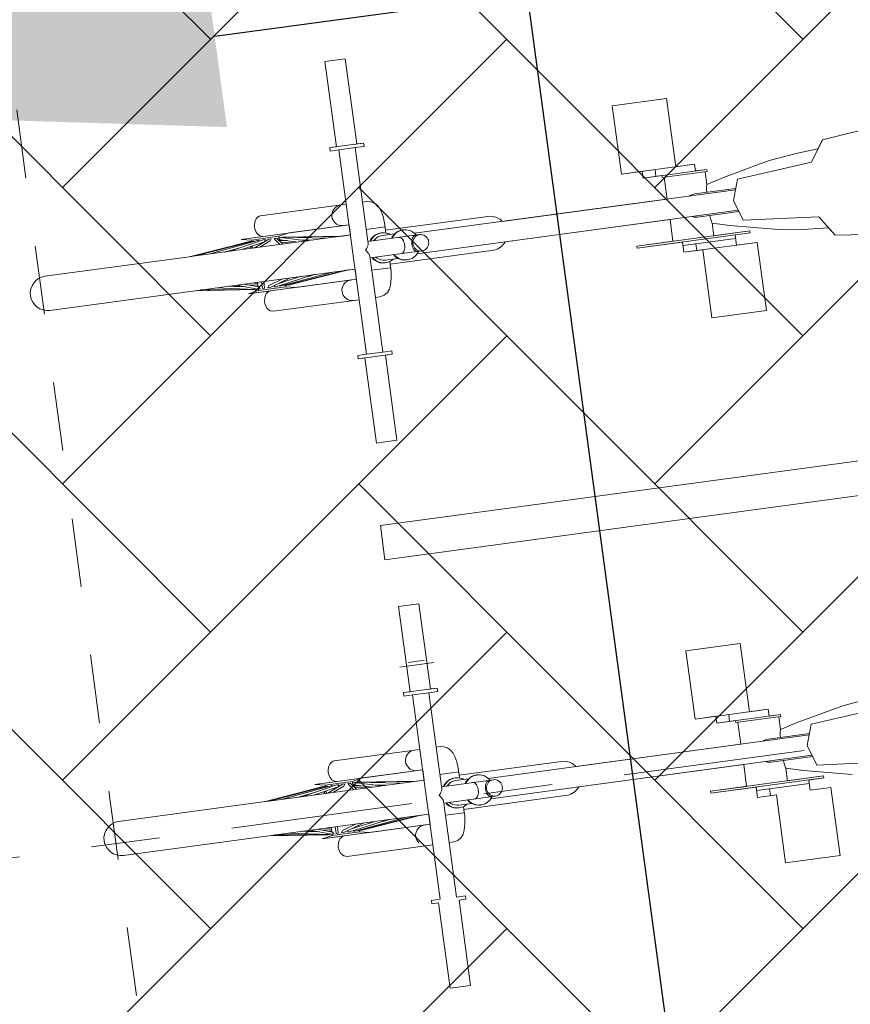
# Model space of a CAD drawing. Header units: metres. Extents: x 737835 to 905050, y 6570742 to 6590316.
# Tile 108 of 256: x 738021.81 to 738023.02, y 6590110.34 to 6590111.77. Entities that reach past the tile are written whole.
import ezdxf

# ---------------------------------------------------------------- set-up
doc = ezdxf.new("R2010")
doc.units = ezdxf.units.M
doc.header["$LTSCALE"] = 0.5
doc.linetypes.add('DASHED', pattern=[0.75, 0.5, -0.25])
doc.linetypes.add('Double Dashed', pattern=[10.936111, 5.291667, -2.116667, 1.411111, -2.116667])
for name, color, linetype in [('00_jooned', 7, 'Continuous'), ('AR_hoone', 7, 'Continuous'), ('AR_hoone_teljed', 251, 'Continuous'), ('AS_jalgrattad', 252, 'Continuous')]:
    doc.layers.add(name, color=color, linetype=linetype)
doc.layers.add('AS_mõõdud', color=7, linetype='Continuous', lineweight=0)
doc.layers.add('AS_sillutiskivi RG', color=9, linetype='Continuous', lineweight=0)
doc.styles.add('Style-Arial Narrow', font='ARIALN.TTF')
doc.dimstyles.new('ISO-25', dxfattribs={"dimtxt": 2.5, "dimasz": 2.5, "dimexe": 1.25, "dimexo": 0.625, "dimtad": 1, "dimdec": 1, "dimtxsty": 'Standard', "dimcen": 2.5, "dimadec": 0, "dimazin": 0, "dimtfac": 1, "dimtdec": 1, "dimtmove": 0, "dimatfit": 3, "dimfxl": 1, "dimarcsym": 0})

# ---------------------------------------------------------------- blocks, each defined once
blk = doc.blocks.new('A$C6b675ec8')
at = {"layer": 'AS_jalgrattad', "linetype": 'Continuous', "lineweight": 20, "ltscale": 100}
for p, q in [((510.2, 955.2), (460.4, 955.2)), ((497.2, 950.2), (473.3, 950.2)), ((451.1, 860.3), (450.4, 857.8)), ((452.2, 862.7), (451.1, 860.3)), ((453.6, 864.9), (452.2, 862.7)), ((455.4, 866.7), (453.6, 864.9)), ((457.5, 868.2), (455.4, 866.7)), ((459.8, 869.3), (457.5, 868.2)), ((462.2, 870), (459.8, 869.3)), ((464.7, 870.2), (462.2, 870)), ((473.3, 730.2), (473.3, 870.2)), ((497.2, 809.4), (497.2, 870.2)), ((875.9, 860.2), (983.4, 860.2)), ((925.3, 860.2), (925.3, 850.2)), ((1152.4, 840.2), (1172.4, 870.2)), ((450.4, 857.8), (450.2, 855.2)), ((450.2, 855.2), (450.4, 852.6)), ((450.4, 852.6), (451.1, 850.1)), ((451.1, 850.1), (452.2, 847.7)), ((452.2, 847.7), (453.6, 845.6)), ((453.6, 845.6), (455.4, 843.7)), ((1000.2, 850.2), (906.5, 850.2)), ((934.2, 847.2), (934.2, 850.2)), ((1000.2, 847.2), (934.2, 847.2)), ((1000.2, 847.2), (1000.2, 850.2)), ((327.1, 835.2), (238.3, 825.2)), ((331.8, 835.2), (245.7, 825.2)), ((338.3, 835.2), (265.3, 825.2)), ((346.3, 835.2), (295.2, 825.2)), ((324.3, 835.2), (295.8, 831.7)), ((347.8, 832.2), (312.1, 825.2)), ((473.3, 840.2), (315, 840.2)), ((315, 840.2), (330, 837.2)), ((327, 835.2), (324.3, 835.2)), ((324.3, 835.2), (324.4, 834.9)), ((325.7, 835.1), (325.7, 835.2)), ((327.4, 835.2), (327.1, 835.2)), ((327.1, 835.2), (327.2, 834.7)), ((327.4, 834.7), (327.4, 835.2)), ((327.9, 835.2), (327.4, 835.1)), ((330, 835.2), (327.9, 835.2)), ((327.9, 835.2), (328.1, 834.8)), ((370, 837.2), (330, 837.2)), ((330, 837.2), (330, 835)), ((354.8, 835.2), (331.7, 825.2)), ((332.7, 835.2), (331.8, 835.2)), ((332.7, 835.2), (332.6, 834.4)), ((340.3, 835.2), (338.3, 835.2)), ((340.3, 835.2), (340, 834)), ((356.5, 832.2), (340.3, 825.2)), ((345.5, 840.4), (347.4, 840.2)), ((349.2, 835.2), (346.3, 835.2)), ((349.2, 835.2), (348, 832.3)), ((358.1, 835.2), (354.8, 835.2)), ((358.1, 835.2), (356.5, 832.2)), ((366.1, 835.2), (362.6, 835.2)), ((364.3, 832.2), (362.6, 835.2)), ((364.3, 832.2), (369.8, 825.2)), ((366.1, 835.2), (373.8, 825.2)), ((372.1, 835.2), (369, 835.2)), ((370.4, 832.2), (369, 835.2)), ((385, 840.2), (370, 837.2)), ((370, 837.2), (370, 835.2)), ((370, 833), (370, 830.2)), ((370, 831.9), (372.7, 831.6)), ((370, 830.9), (381, 829.4)), ((370.4, 832.2), (396.8, 825.2)), ((372.1, 835.2), (409.8, 825.2)), ((375.7, 835.2), (372.6, 835.2)), ((372.6, 835.1), (372.6, 835.2)), ((373.1, 834.9), (373, 835.2)), ((375.5, 835.2), (438.5, 825.2)), ((375.7, 835.2), (456.5, 825.2)), ((404.2, 831.7), (461.7, 825.2)), ((455.4, 843.7), (457.5, 842.2)), ((457.5, 842.2), (459.8, 841.1)), ((459.8, 841.1), (462.2, 840.4)), ((462.2, 840.4), (464.7, 840.2)), ((1042.4, 830.2), (1152.4, 840.2)), ((473.3, 825.2), (238.3, 825.2)), ((311.2, 828.3), (288.4, 825.2)), ((292.2, 825.7), (290.2, 825.2)), ((328.7, 828.5), (326.2, 825.2)), ((330, 828.7), (330, 825.2)), ((371.3, 828.5), (387.9, 825.2)), ((397.2, 828.5), (418.2, 825.2)), ((407.8, 825.7), (411.6, 825.2)), ((524.9, 830.2), (497.2, 830.2)), ((501.5, 814.4), (504.1, 817.1)), ((502.3, 814.4), (504.9, 817.1)), ((504.1, 817.1), (507.1, 819.3)), ((504.9, 817.1), (507.9, 819.3)), ((507.1, 819.3), (510.5, 820.9)), ((507.9, 819.3), (511.3, 820.9)), ((509.8, 815.8), (512.6, 817.1)), ((510.5, 820.9), (514.1, 821.9)), ((511.3, 820.9), (514.8, 821.9)), ((512.6, 817.1), (515.5, 817.9)), ((514.1, 821.9), (517.8, 822.2)), ((514.8, 821.9), (518.5, 822.2)), ((515.5, 817.9), (518.5, 818.2)), ((517.8, 822.2), (518.5, 822.2)), ((518.5, 822.2), (522.2, 821.9)), ((518.5, 818.2), (537.5, 818.2)), ((522.2, 821.9), (525.8, 820.9)), ((524.9, 821.1), (524.9, 830.2)), ((525.8, 820.9), (529.2, 819.3)), ((529.2, 819.3), (530.6, 818.2)), ((533.3, 814.4), (535.9, 817.1)), ((534.1, 814.4), (536.7, 817.1)), ((535.9, 817.1), (539, 819.3)), ((536.7, 817.1), (539.7, 819.3)), ((539, 819.3), (542.3, 820.9)), ((539.7, 819.3), (543.1, 820.9)), ((542.3, 820.9), (545.9, 821.9)), ((543.1, 820.9), (546.7, 821.9)), ((545.9, 821.9), (549.6, 822.2)), ((546.7, 821.9), (550.4, 822.2)), ((549.6, 822.2), (550.4, 822.2)), ((550.4, 822.2), (554.1, 821.9)), ((554.1, 821.9), (557.6, 820.9)), ((557.6, 820.9), (561, 819.3)), ((561, 819.3), (564, 817.1)), ((564, 817.1), (566.7, 814.4)), ((971.8, 816.2), (972.2, 816.3)), ((972.7, 816.4), (974.6, 817)), ((974.6, 817), (977.4, 817.2)), ((977.4, 817.2), (1038, 817.2)), ((995.5, 819.6), (995.7, 821.4)), ((995.5, 817.8), (995.5, 819.6)), ((995.5, 817.2), (995.5, 817.8)), ((995.7, 821.4), (995.9, 823.1)), ((995.9, 823.1), (996.2, 824.6)), ((996.2, 824.6), (996.5, 826)), ((996.5, 826), (996.7, 826.9)), ((996.7, 827), (996.8, 827.1)), ((996.8, 827.1), (997.1, 828.4)), ((997.1, 828.4), (997.2, 828.6)), ((1032.4, 800.2), (1042.4, 830.2)), ((492.2, 800.2), (493.8, 802.3)), ((493.8, 802.3), (495.1, 804.3)), ((495.1, 804.3), (496.2, 806.2)), ((496.2, 806.2), (496.9, 807.9)), ((496.9, 807.9), (497.2, 809.4)), ((497.2, 812.2), (573.2, 812.2)), ((500, 812.2), (501.5, 814.4)), ((500.8, 812.2), (502.3, 814.4)), ((505.6, 812.2), (507.4, 814)), ((507.4, 814), (509.8, 815.8)), ((531.9, 812.2), (533.3, 814.4)), ((532.6, 812.2), (534.1, 814.4)), ((542.6, 812.2), (543.8, 812)), ((543.8, 812), (545, 811.5)), ((545, 811.5), (546.1, 810.6)), ((546.1, 810.6), (547, 809.4)), ((547, 809.4), (547.9, 807.9)), ((547.9, 807.9), (548.6, 806.2)), ((548.6, 806.2), (549.1, 804.3)), ((549.1, 804.3), (549.4, 802.3)), ((549.4, 802.3), (549.5, 800.2)), ((560.2, 802.3), (560, 800.2)), ((560.5, 804.3), (560.2, 802.3)), ((561, 806.2), (560.5, 804.3)), ((561.7, 807.9), (561, 806.2)), ((561.6, 800.2), (561.7, 802.3)), ((562.6, 809.4), (561.7, 807.9)), ((561.7, 802.3), (562.3, 804.3)), ((562.3, 804.3), (563.1, 806.2)), ((563.6, 810.6), (562.6, 809.4)), ((563.1, 806.2), (564.3, 807.9)), ((564.8, 811.5), (563.6, 810.6)), ((564.3, 807.9), (565.7, 809.4)), ((566, 812), (564.8, 811.5)), ((565.7, 809.4), (567.4, 810.6)), ((565.8, 815.2), (1037.4, 815.2)), ((567.2, 812.2), (566, 812)), ((566.7, 814.4), (568.1, 812.2)), ((567.4, 810.6), (569.2, 811.5)), ((569.2, 811.5), (571.1, 812)), ((571.1, 812), (573.2, 812.2)), ((573.2, 812.2), (575.2, 812)), ((575.2, 812), (577.1, 811.5)), ((577.1, 811.5), (578.9, 810.6)), ((578.9, 810.6), (580.6, 809.4)), ((580.6, 809.4), (582, 807.9)), ((582, 807.9), (583.2, 806.2)), ((583.2, 806.2), (584, 804.3)), ((584, 804.3), (584.6, 802.3)), ((584.6, 802.3), (584.7, 800.2)), ((969.6, 815.2), (971.8, 816.2)), ((493.8, 798.1), (492.2, 800.2)), ((495.1, 796.1), (493.8, 798.1)), ((496.2, 794.2), (495.1, 796.1)), ((496.9, 792.5), (496.2, 794.2)), ((497.2, 791), (496.9, 792.5)), ((497.2, 730.2), (497.2, 791)), ((497.2, 788.2), (573.2, 788.2)), ((501.5, 786.1), (500, 788.2)), ((502.3, 786.1), (500.8, 788.2)), ((507.4, 786.4), (505.6, 788.2)), ((533.3, 786.1), (531.9, 788.2)), ((534.1, 786.1), (532.6, 788.2)), ((543.8, 788.4), (542.6, 788.2)), ((545, 788.9), (543.8, 788.4)), ((546.1, 789.8), (545, 788.9)), ((547, 791), (546.1, 789.8)), ((547.9, 792.5), (547, 791)), ((548.6, 794.2), (547.9, 792.5)), ((549.1, 796.1), (548.6, 794.2)), ((549.4, 798.1), (549.1, 796.1)), ((549.5, 800.2), (549.4, 798.1)), ((560, 800.2), (560.2, 798.1)), ((560.2, 798.1), (560.5, 796.1)), ((560.5, 796.1), (561, 794.2)), ((561, 794.2), (561.7, 792.5)), ((561.7, 798.1), (561.6, 800.2)), ((562.3, 796.1), (561.7, 798.1)), ((561.7, 792.5), (562.6, 791)), ((563.1, 794.2), (562.3, 796.1)), ((562.6, 791), (563.6, 789.8)), ((564.3, 792.5), (563.1, 794.2)), ((563.6, 789.8), (564.8, 788.9)), ((565.7, 791), (564.3, 792.5)), ((564.8, 788.9), (566, 788.4)), ((567.4, 789.8), (565.7, 791)), ((566, 788.4), (567.2, 788.2)), ((568.1, 788.2), (566.7, 786.1)), ((569.2, 788.9), (567.4, 789.8)), ((571.1, 788.4), (569.2, 788.9)), ((573.2, 788.2), (571.1, 788.4)), ((575.2, 788.4), (573.2, 788.2)), ((577.1, 788.9), (575.2, 788.4)), ((578.9, 789.8), (577.1, 788.9)), ((580.6, 791), (578.9, 789.8)), ((582, 792.5), (580.6, 791)), ((583.2, 794.2), (582, 792.5)), ((584, 796.1), (583.2, 794.2)), ((584.6, 798.1), (584, 796.1)), ((584.7, 800.2), (584.6, 798.1)), ((1042.4, 770.2), (1032.4, 800.2)), ((473.3, 775.2), (238.4, 775.2)), ((309, 767.2), (238.4, 775.2)), ((324, 765.2), (246.9, 775.2)), ((325.1, 765.2), (267.8, 775.2)), ((312.6, 770.7), (286.5, 775.2)), ((296.9, 773.5), (287, 775.2)), ((308.6, 772), (294.9, 773.8)), ((329.2, 765.2), (298.7, 775.2)), ((330.9, 768.2), (309.5, 775.2)), ((330, 771), (314, 773.8)), ((330, 772.7), (322.2, 775.2)), ((330, 775.2), (330, 768.5)), ((335.8, 765.2), (335.8, 775.2)), ((339.2, 765.2), (339.2, 775.2)), ((345.6, 768.2), (367, 775.2)), ((347.3, 765.2), (377.8, 775.2)), ((355.7, 765.2), (413, 775.2)), ((358.9, 769), (394.4, 775.2)), ((363.5, 765.2), (440.6, 775.2)), ((369.6, 765.2), (457.3, 775.2)), ((373.9, 765.2), (461.6, 775.2)), ((386, 773.8), (390.5, 775.2)), ((403.1, 773.5), (416.4, 775.2)), ((405.1, 773.8), (413.5, 775.2)), ((504.1, 783.4), (501.5, 786.1)), ((504.9, 783.4), (502.3, 786.1)), ((507.1, 781.2), (504.1, 783.4)), ((507.9, 781.2), (504.9, 783.4)), ((510.5, 779.5), (507.1, 781.2)), ((509.8, 784.6), (507.4, 786.4)), ((511.3, 779.5), (507.9, 781.2)), ((512.6, 783.3), (509.8, 784.6)), ((514.1, 778.6), (510.5, 779.5)), ((514.8, 778.6), (511.3, 779.5)), ((515.5, 782.5), (512.6, 783.3)), ((517.8, 778.2), (514.1, 778.6)), ((518.5, 778.2), (514.8, 778.6)), ((518.5, 782.2), (515.5, 782.5)), ((517.8, 778.2), (518.5, 778.2)), ((518.5, 782.2), (537.5, 782.2)), ((522.2, 778.6), (518.5, 778.2)), ((525.8, 779.5), (522.2, 778.6)), ((524.9, 770.2), (524.9, 779.3)), ((529.2, 781.2), (525.8, 779.5)), ((530.6, 782.2), (529.2, 781.2)), ((535.9, 783.4), (533.3, 786.1)), ((536.7, 783.4), (534.1, 786.1)), ((539, 781.2), (535.9, 783.4)), ((539.7, 781.2), (536.7, 783.4)), ((542.3, 779.5), (539, 781.2)), ((543.1, 779.5), (539.7, 781.2)), ((545.9, 778.6), (542.3, 779.5)), ((546.7, 778.6), (543.1, 779.5)), ((549.6, 778.2), (545.9, 778.6)), ((550.4, 778.2), (546.7, 778.6)), ((549.6, 778.2), (550.4, 778.2)), ((554.1, 778.6), (550.4, 778.2)), ((557.6, 779.5), (554.1, 778.6)), ((561, 781.2), (557.6, 779.5)), ((564, 783.4), (561, 781.2)), ((566.7, 786.1), (564, 783.4)), ((565.8, 785.2), (1037.4, 785.2)), ((971.8, 784.2), (969.6, 785.2)), ((972.2, 784.1), (971.8, 784.2)), ((974.6, 783.5), (972.7, 784)), ((977.4, 783.2), (974.6, 783.5)), ((977.4, 783.2), (1038, 783.2)), ((995.5, 782.6), (995.5, 783.2)), ((995.5, 780.8), (995.5, 782.6)), ((995.7, 779), (995.5, 780.8)), ((995.9, 777.3), (995.7, 779)), ((996.2, 775.8), (995.9, 777.3)), ((996.5, 774.4), (996.2, 775.8)), ((996.7, 773.5), (996.5, 774.4)), ((997, 772.5), (996.7, 773.5)), ((330, 763.2), (315, 760.2)), ((473.3, 760.2), (315, 760.2)), ((327.8, 765.2), (324, 765.2)), ((330, 769.2), (326.5, 769.7)), ((327.6, 765.8), (327.8, 765.2)), ((328.5, 765.4), (327.6, 765.5)), ((332.4, 765.2), (329.2, 765.2)), ((330, 765.2), (330, 763.2)), ((370, 763.2), (330, 763.2)), ((330.9, 768.2), (332.4, 765.2)), ((339.2, 765.2), (335.8, 765.2)), ((344.1, 765.2), (345.6, 768.2)), ((347.3, 765.2), (344.1, 765.2)), ((347.4, 760.2), (345.5, 760)), ((353.1, 765.2), (353.9, 767.4)), ((355.7, 765.2), (353.1, 765.2)), ((361.7, 765.2), (361.9, 766.3)), ((363.5, 765.2), (361.7, 765.2)), ((369, 765.2), (369, 765.9)), ((369.6, 765.2), (369, 765.2)), ((370, 772.7), (370, 771)), ((370, 765.3), (370, 763.2)), ((370.8, 765.2), (370, 765.2)), ((370, 763.2), (385, 760.2)), ((370.8, 765.2), (370.7, 765.4)), ((370.8, 765.2), (371.5, 765.4)), ((372.4, 765.5), (372.2, 765.2)), ((376, 765.2), (372.2, 765.2)), ((373.3, 765.6), (373.3, 765.2)), ((373.9, 765.2), (373.8, 765.7)), ((374.2, 765.3), (374.2, 765.2)), ((376, 765.2), (375.9, 765.4)), ((376, 765.2), (391, 767.2)), ((459.8, 759.3), (457.5, 758.2)), ((462.2, 760), (459.8, 759.3)), ((464.7, 760.2), (462.2, 760)), ((524.9, 770.2), (497.2, 770.2)), ((997.2, 771.8), (997, 772.5)), ((1152.4, 760.2), (1042.4, 770.2)), ((1172.4, 730.2), (1152.4, 760.2)), ((450.4, 747.8), (450.2, 745.2)), ((450.2, 745.2), (450.4, 742.6)), ((451.1, 750.3), (450.4, 747.8)), ((452.2, 752.7), (451.1, 750.3)), ((453.6, 754.9), (452.2, 752.7)), ((455.4, 756.7), (453.6, 754.9)), ((457.5, 758.2), (455.4, 756.7)), ((1050.2, 753.2), (884.2, 753.2)), ((884.2, 750.2), (884.2, 753.2)), ((1050.2, 750.2), (884.2, 750.2)), ((950.9, 745.2), (1027.9, 745.2)), ((969.7, 745.2), (969.7, 735.2)), ((1050.2, 750.2), (1050.2, 753.2)), ((450.4, 742.6), (451.1, 740.1)), ((451.1, 740.1), (452.2, 737.7)), ((452.2, 737.7), (453.6, 735.6)), ((453.6, 735.6), (455.4, 733.7)), ((455.4, 733.7), (457.5, 732.2)), ((457.5, 732.2), (459.8, 731.1)), ((459.8, 731.1), (462.2, 730.4)), ((462.2, 730.4), (464.7, 730.2)), ((1058.5, 735.2), (950.9, 735.2)), ((510.2, 645.2), (460.4, 645.2)), ((497.2, 650.2), (473.3, 650.2)), ((510.2, 192.8), (460.4, 192.8)), ((497.2, 197.8), (473.3, 197.8)), ((510.2, 155.2), (460.4, 155.2)), ((497.2, 150.2), (473.3, 150.2)), ((450.4, 57.8), (450.2, 55.2)), ((451.1, 60.3), (450.4, 57.8)), ((452.2, 62.7), (451.1, 60.3)), ((453.6, 64.9), (452.2, 62.7)), ((455.4, 66.7), (453.6, 64.9)), ((457.5, 68.2), (455.4, 66.7)), ((459.8, 69.3), (457.5, 68.2)), ((462.2, 70), (459.8, 69.3)), ((464.7, 70.2), (462.2, 70)), ((473.3, -69.8), (473.3, 70.2)), ((497.2, 9.4), (497.2, 70.2)), ((875.9, 60.2), (983.4, 60.2)), ((925.3, 60.2), (925.3, 50.2)), ((450.2, 55.2), (450.4, 52.6)), ((450.4, 52.6), (451.1, 50.1)), ((451.1, 50.1), (452.2, 47.7)), ((452.2, 47.7), (453.6, 45.6)), ((453.6, 45.6), (455.4, 43.7)), ((455.4, 43.7), (457.5, 42.2)), ((1000.2, 50.2), (906.5, 50.2)), ((934.2, 47.2), (934.2, 50.2)), ((1000.2, 47.2), (934.2, 47.2)), ((1000.2, 47.2), (1000.2, 50.2)), ((327.1, 35.2), (238.3, 25.2)), ((331.8, 35.2), (245.7, 25.2)), ((338.3, 35.2), (265.3, 25.2)), ((346.3, 35.2), (295.2, 25.2)), ((324.3, 35.2), (295.8, 31.7)), ((347.8, 32.2), (312.1, 25.2)), ((473.3, 40.2), (315, 40.2)), ((315, 40.2), (330, 37.2)), ((327, 35.2), (324.3, 35.2)), ((324.3, 35.2), (324.4, 34.9)), ((325.7, 35.1), (325.7, 35.2)), ((327.4, 35.2), (327.1, 35.2)), ((327.1, 35.2), (327.2, 34.7)), ((327.4, 34.7), (327.4, 35.2)), ((327.9, 35.2), (327.4, 35.1)), ((330, 35.2), (327.9, 35.2)), ((327.9, 35.2), (328.1, 34.8)), ((370, 37.2), (330, 37.2)), ((330, 37.2), (330, 35)), ((330, 28.7), (330, 25.2)), ((354.8, 35.2), (331.7, 25.2)), ((332.7, 35.2), (331.8, 35.2)), ((332.7, 35.2), (332.6, 34.4)), ((340.3, 35.2), (338.3, 35.2)), ((340.3, 35.2), (340, 34)), ((356.5, 32.2), (340.3, 25.2)), ((345.5, 40.4), (347.4, 40.2)), ((349.2, 35.2), (346.3, 35.2)), ((349.2, 35.2), (348, 32.3)), ((358.1, 35.2), (354.8, 35.2)), ((358.1, 35.2), (356.5, 32.2)), ((366.1, 35.2), (362.6, 35.2)), ((364.3, 32.2), (362.6, 35.2)), ((364.3, 32.2), (369.8, 25.2)), ((366.1, 35.2), (373.8, 25.2)), ((372.1, 35.2), (369, 35.2)), ((370.4, 32.2), (369, 35.2)), ((385, 40.2), (370, 37.2)), ((370, 37.2), (370, 35.2)), ((370, 33), (370, 30.2)), ((370, 31.9), (372.7, 31.6)), ((370, 30.9), (381, 29.4)), ((370.4, 32.2), (396.8, 25.2)), ((372.1, 35.2), (409.8, 25.2)), ((375.7, 35.2), (372.6, 35.2)), ((372.6, 35.1), (372.6, 35.2)), ((373.1, 34.9), (373, 35.2)), ((375.5, 35.2), (438.5, 25.2)), ((375.7, 35.2), (456.5, 25.2)), ((404.2, 31.7), (461.7, 25.2)), ((457.5, 42.2), (459.8, 41.1)), ((459.8, 41.1), (462.2, 40.4)), ((462.2, 40.4), (464.7, 40.2)), ((524.9, 30.2), (497.2, 30.2)), ((524.9, 21.1), (524.9, 30.2)), ((1032.4, 0.2), (1042.4, 30.2)), ((1042.4, 30.2), (1152.4, 40.2)), ((473.3, 25.2), (238.3, 25.2)), ((311.2, 28.3), (288.4, 25.2)), ((292.2, 25.7), (290.2, 25.2)), ((328.7, 28.5), (326.2, 25.2)), ((371.3, 28.5), (387.9, 25.2)), ((397.2, 28.5), (418.2, 25.2)), ((407.8, 25.7), (411.6, 25.2)), ((500, 12.2), (501.5, 14.4)), ((500.8, 12.2), (502.3, 14.4)), ((501.5, 14.4), (504.1, 17.1)), ((502.3, 14.4), (504.9, 17.1)), ((504.1, 17.1), (507.1, 19.3)), ((504.9, 17.1), (507.9, 19.3)), ((507.1, 19.3), (510.5, 20.9)), ((507.4, 14), (509.8, 15.8)), ((507.9, 19.3), (511.3, 20.9)), ((509.8, 15.8), (512.6, 17.1)), ((510.5, 20.9), (514.1, 21.9)), ((511.3, 20.9), (514.8, 21.9)), ((512.6, 17.1), (515.5, 17.9)), ((514.1, 21.9), (517.8, 22.2)), ((514.8, 21.9), (518.5, 22.2)), ((515.5, 17.9), (518.5, 18.2)), ((517.8, 22.2), (518.5, 22.2)), ((518.5, 22.2), (522.2, 21.9)), ((518.5, 18.2), (537.5, 18.2)), ((522.2, 21.9), (525.8, 20.9)), ((525.8, 20.9), (529.2, 19.3)), ((529.2, 19.3), (530.6, 18.2)), ((531.9, 12.2), (533.3, 14.4)), ((532.6, 12.2), (534.1, 14.4)), ((533.3, 14.4), (535.9, 17.1)), ((534.1, 14.4), (536.7, 17.1)), ((535.9, 17.1), (539, 19.3)), ((536.7, 17.1), (539.7, 19.3)), ((539, 19.3), (542.3, 20.9)), ((539.7, 19.3), (543.1, 20.9)), ((542.3, 20.9), (545.9, 21.9)), ((543.1, 20.9), (546.7, 21.9)), ((545.9, 21.9), (549.6, 22.2)), ((546.7, 21.9), (550.4, 22.2)), ((549.6, 22.2), (550.4, 22.2)), ((550.4, 22.2), (554.1, 21.9)), ((554.1, 21.9), (557.6, 20.9)), ((557.6, 20.9), (561, 19.3)), ((561, 19.3), (564, 17.1)), ((564, 17.1), (566.7, 14.4)), ((565.8, 15.2), (1037.4, 15.2)), ((566.7, 14.4), (568.1, 12.2)), ((969.6, 15.2), (971.8, 16.2)), ((971.8, 16.2), (972.2, 16.3)), ((972.7, 16.4), (974.6, 17)), ((974.6, 17), (977.4, 17.2)), ((977.4, 17.2), (1038, 17.2)), ((995.5, 19.6), (995.7, 21.4)), ((995.5, 17.8), (995.5, 19.6)), ((995.5, 17.2), (995.5, 17.8)), ((995.7, 21.4), (995.9, 23.1)), ((995.9, 23.1), (996.2, 24.6)), ((996.2, 24.6), (996.5, 26)), ((996.5, 26), (996.7, 26.9)), ((996.7, 27), (996.8, 27.1)), ((996.8, 27.1), (997.1, 28.4)), ((997.1, 28.4), (997.2, 28.6)), ((492.2, 0.2), (493.8, 2.3)), ((493.8, -1.9), (492.2, 0.2)), ((493.8, 2.3), (495.1, 4.3)), ((495.1, 4.3), (496.2, 6.2)), ((496.2, 6.2), (496.9, 7.9)), ((496.9, 7.9), (497.2, 9.4)), ((497.2, 12.2), (573.2, 12.2)), ((505.6, 12.2), (507.4, 14)), ((542.6, 12.2), (543.8, 12)), ((543.8, 12), (545, 11.5)), ((545, 11.5), (546.1, 10.6)), ((546.1, 10.6), (547, 9.4)), ((547, 9.4), (547.9, 7.9)), ((547.9, 7.9), (548.6, 6.2)), ((548.6, 6.2), (549.1, 4.3)), ((549.1, 4.3), (549.4, 2.3)), ((549.4, 2.3), (549.5, 0.2)), ((549.5, 0.2), (549.4, -1.9)), ((560.2, 2.3), (560, 0.2)), ((560, 0.2), (560.2, -1.9)), ((560.5, 4.3), (560.2, 2.3)), ((561, 6.2), (560.5, 4.3)), ((561.7, 7.9), (561, 6.2)), ((561.6, 0.2), (561.7, 2.3)), ((561.7, -1.9), (561.6, 0.2)), ((562.6, 9.4), (561.7, 7.9)), ((561.7, 2.3), (562.3, 4.3)), ((562.3, 4.3), (563.1, 6.2)), ((563.6, 10.6), (562.6, 9.4)), ((563.1, 6.2), (564.3, 7.9)), ((564.8, 11.5), (563.6, 10.6)), ((564.3, 7.9), (565.7, 9.4)), ((566, 12), (564.8, 11.5)), ((565.7, 9.4), (567.4, 10.6)), ((567.2, 12.2), (566, 12)), ((567.4, 10.6), (569.2, 11.5)), ((569.2, 11.5), (571.1, 12)), ((571.1, 12), (573.2, 12.2)), ((573.2, 12.2), (575.2, 12)), ((575.2, 12), (577.1, 11.5)), ((577.1, 11.5), (578.9, 10.6)), ((578.9, 10.6), (580.6, 9.4)), ((580.6, 9.4), (582, 7.9)), ((582, 7.9), (583.2, 6.2)), ((583.2, 6.2), (584, 4.3)), ((584, 4.3), (584.6, 2.3)), ((584.6, 2.3), (584.7, 0.2)), ((584.7, 0.2), (584.6, -1.9)), ((1042.4, -29.8), (1032.4, 0.2)), ((495.1, -3.9), (493.8, -1.9)), ((496.2, -5.8), (495.1, -3.9)), ((496.9, -7.5), (496.2, -5.8)), ((497.2, -9), (496.9, -7.5)), ((497.2, -69.8), (497.2, -9)), ((497.2, -11.8), (573.2, -11.8)), ((501.5, -13.9), (500, -11.8)), ((502.3, -13.9), (500.8, -11.8)), ((504.1, -16.6), (501.5, -13.9)), ((504.9, -16.6), (502.3, -13.9)), ((507.4, -13.6), (505.6, -11.8)), ((509.8, -15.4), (507.4, -13.6)), ((533.3, -13.9), (531.9, -11.8)), ((534.1, -13.9), (532.6, -11.8)), ((535.9, -16.6), (533.3, -13.9)), ((536.7, -16.6), (534.1, -13.9)), ((543.8, -11.6), (542.6, -11.8)), ((545, -11.1), (543.8, -11.6)), ((546.1, -10.2), (545, -11.1)), ((547, -9), (546.1, -10.2)), ((547.9, -7.5), (547, -9)), ((548.6, -5.8), (547.9, -7.5)), ((549.1, -3.9), (548.6, -5.8)), ((549.4, -1.9), (549.1, -3.9)), ((560.2, -1.9), (560.5, -3.9)), ((560.5, -3.9), (561, -5.8)), ((561, -5.8), (561.7, -7.5)), ((562.3, -3.9), (561.7, -1.9)), ((561.7, -7.5), (562.6, -9)), ((563.1, -5.8), (562.3, -3.9)), ((562.6, -9), (563.6, -10.2)), ((564.3, -7.5), (563.1, -5.8)), ((563.6, -10.2), (564.8, -11.1)), ((566.7, -13.9), (564, -16.6)), ((565.7, -9), (564.3, -7.5)), ((564.8, -11.1), (566, -11.6)), ((567.4, -10.2), (565.7, -9)), ((566, -11.6), (567.2, -11.8)), ((568.1, -11.8), (566.7, -13.9)), ((569.2, -11.1), (567.4, -10.2)), ((571.1, -11.6), (569.2, -11.1)), ((573.2, -11.8), (571.1, -11.6)), ((575.2, -11.6), (573.2, -11.8)), ((577.1, -11.1), (575.2, -11.6)), ((578.9, -10.2), (577.1, -11.1)), ((580.6, -9), (578.9, -10.2)), ((582, -7.5), (580.6, -9)), ((583.2, -5.8), (582, -7.5)), ((584, -3.9), (583.2, -5.8)), ((584.6, -1.9), (584, -3.9)), ((473.3, -24.8), (238.4, -24.8)), ((309, -32.8), (238.4, -24.8)), ((324, -34.8), (246.9, -24.8)), ((325.1, -34.8), (267.8, -24.8)), ((312.6, -29.3), (286.5, -24.8)), ((296.9, -26.5), (287, -24.8)), ((308.6, -28), (294.9, -26.2)), ((329.2, -34.8), (298.7, -24.8)), ((330.9, -31.8), (309.5, -24.8)), ((330, -29), (314, -26.2)), ((330, -27.3), (322.2, -24.8)), ((330, -24.8), (330, -31.5)), ((335.8, -34.8), (335.8, -24.8)), ((339.2, -34.8), (339.2, -24.8)), ((345.6, -31.8), (367, -24.8)), ((347.3, -34.8), (377.8, -24.8)), ((355.7, -34.8), (413, -24.8)), ((358.9, -31), (394.4, -24.8)), ((363.5, -34.8), (440.6, -24.8)), ((369.6, -34.8), (457.3, -24.8)), ((370, -27.3), (370, -29)), ((373.9, -34.8), (461.6, -24.8)), ((386, -26.2), (390.5, -24.8)), ((403.1, -26.5), (416.4, -24.8)), ((405.1, -26.2), (413.5, -24.8)), ((507.1, -18.8), (504.1, -16.6)), ((507.9, -18.8), (504.9, -16.6)), ((510.5, -20.5), (507.1, -18.8)), ((511.3, -20.5), (507.9, -18.8)), ((512.6, -16.7), (509.8, -15.4)), ((514.1, -21.4), (510.5, -20.5)), ((514.8, -21.4), (511.3, -20.5)), ((515.5, -17.5), (512.6, -16.7)), ((517.8, -21.8), (514.1, -21.4)), ((518.5, -21.8), (514.8, -21.4)), ((518.5, -17.8), (515.5, -17.5)), ((517.8, -21.8), (518.5, -21.8)), ((518.5, -17.8), (537.5, -17.8)), ((522.2, -21.4), (518.5, -21.8)), ((525.8, -20.5), (522.2, -21.4)), ((524.9, -29.8), (524.9, -20.7)), ((529.2, -18.8), (525.8, -20.5)), ((530.6, -17.8), (529.2, -18.8)), ((539, -18.8), (535.9, -16.6)), ((539.7, -18.8), (536.7, -16.6)), ((542.3, -20.5), (539, -18.8)), ((543.1, -20.5), (539.7, -18.8)), ((545.9, -21.4), (542.3, -20.5)), ((546.7, -21.4), (543.1, -20.5)), ((549.6, -21.8), (545.9, -21.4)), ((550.4, -21.8), (546.7, -21.4)), ((549.6, -21.8), (550.4, -21.8)), ((554.1, -21.4), (550.4, -21.8)), ((557.6, -20.5), (554.1, -21.4)), ((561, -18.8), (557.6, -20.5)), ((564, -16.6), (561, -18.8)), ((565.8, -14.8), (1037.4, -14.8)), ((971.8, -15.8), (969.6, -14.8)), ((972.2, -15.9), (971.8, -15.8)), ((974.6, -16.5), (972.7, -16)), ((977.4, -16.8), (974.6, -16.5)), ((977.4, -16.8), (1038, -16.8)), ((995.5, -17.4), (995.5, -16.8)), ((995.5, -19.2), (995.5, -17.4)), ((995.7, -21), (995.5, -19.2)), ((995.9, -22.7), (995.7, -21)), ((996.2, -24.2), (995.9, -22.7)), ((996.5, -25.6), (996.2, -24.2)), ((996.7, -26.5), (996.5, -25.6)), ((997, -27.5), (996.7, -26.5)), ((997.2, -28.2), (997, -27.5)), ((330, -36.8), (315, -39.8)), ((473.3, -39.8), (315, -39.8)), ((327.8, -34.8), (324, -34.8)), ((330, -30.8), (326.5, -30.3)), ((327.6, -34.2), (327.8, -34.8)), ((328.5, -34.6), (327.6, -34.5)), ((332.4, -34.8), (329.2, -34.8)), ((330, -34.8), (330, -36.8)), ((370, -36.8), (330, -36.8)), ((330.9, -31.8), (332.4, -34.8)), ((339.2, -34.8), (335.8, -34.8)), ((344.1, -34.8), (345.6, -31.8)), ((347.3, -34.8), (344.1, -34.8)), ((347.4, -39.8), (345.5, -40)), ((353.1, -34.8), (353.9, -32.6)), ((355.7, -34.8), (353.1, -34.8)), ((361.7, -34.8), (361.9, -33.7)), ((363.5, -34.8), (361.7, -34.8)), ((369, -34.8), (369, -34.1)), ((369.6, -34.8), (369, -34.8)), ((370, -34.7), (370, -36.8)), ((370.8, -34.8), (370, -34.8)), ((370, -36.8), (385, -39.8)), ((370.8, -34.8), (370.7, -34.6)), ((370.8, -34.8), (371.5, -34.6)), ((372.4, -34.5), (372.2, -34.8)), ((376, -34.8), (372.2, -34.8)), ((373.3, -34.4), (373.3, -34.8)), ((373.9, -34.8), (373.8, -34.3)), ((374.2, -34.7), (374.2, -34.8)), ((376, -34.8), (375.9, -34.6)), ((376, -34.8), (391, -32.8)), ((457.5, -41.8), (455.4, -43.3)), ((459.8, -40.7), (457.5, -41.8)), ((462.2, -40), (459.8, -40.7)), ((464.7, -39.8), (462.2, -40)), ((524.9, -29.8), (497.2, -29.8)), ((1152.4, -39.8), (1042.4, -29.8)), ((450.4, -52.2), (450.2, -54.8)), ((450.2, -54.8), (450.4, -57.4)), ((451.1, -49.7), (450.4, -52.2)), ((452.2, -47.3), (451.1, -49.7)), ((453.6, -45.1), (452.2, -47.3)), ((455.4, -43.3), (453.6, -45.1)), ((1050.2, -46.8), (884.2, -46.8)), ((884.2, -49.8), (884.2, -46.8)), ((1050.2, -49.8), (884.2, -49.8)), ((950.9, -54.8), (1027.9, -54.8)), ((969.7, -54.8), (969.7, -64.8)), ((1050.2, -49.8), (1050.2, -46.8)), ((450.4, -57.4), (451.1, -59.9)), ((451.1, -59.9), (452.2, -62.3)), ((452.2, -62.3), (453.6, -64.4))]:
    blk.add_line(p, q, dxfattribs=at)
at = {"layer": 'AS_jalgrattad', "linetype": 'Continuous', "lineweight": 20, "ltscale": 100, "flags": 128}
for points in [[(1262.4, 720.2), (1172.4, 730.2), (1164.3, 742.4), (1134.1, 744.5), (1091.5, 749.7), (1022.5, 765), (997.2, 771.8), (997.2, 753.2), (1050.2, 753.2), (1050.2, 750.2), (1027.9, 750.2), (1027.9, 735.2), (1058.5, 735.2), (1058.5, 635.2), (978.5, 635.2), (978.5, 735.2), (950.9, 735.2), (950.9, 750.2), (884.2, 750.2), (884.2, 753.2), (937.2, 753.2), (937.2, 785.2), (694.9, 785.2, -0.222487), (677.1, 775.4), (524.9, 775.2), (524.8, 765), (523.8, 754.8), (521.3, 745), (519, 739.7), (515.3, 735.1), (510.2, 731.7), (503.5, 730.2), (497.2, 730.2), (497.2, 650.2), (510.2, 650.2), (510.2, 645.2), (500.2, 645.2), (500.2, 520.2), (470.3, 520.2), (470.3, 645.2), (460.4, 645.2), (460.4, 650.2), (473.3, 650.2), (473.3, 730.2), (347.4, 730.2), (342.8, 731.7), (339, 735.6), (337.1, 740.1), (336.4, 745.2), (337.3, 751), (339, 754.9), (340.4, 756.7), (343.4, 759.1), (345.5, 760), (315, 760.2), (330, 763.2), (330, 765.2), (324, 765.2), (238.4, 775.2), (25.1, 775.2, -0.995646), (24.7, 825.2), (240.4, 825.2), (324.3, 835.2), (330, 835), (330, 837.2), (315, 840.2), (346.5, 840.3), (343.7, 841.1), (341.9, 842.2), (340.4, 843.7), (339, 845.6), (337.9, 847.7), (337.1, 850.1), (336.6, 852.6), (336.4, 855.2), (336.6, 857.8), (337.9, 862.7), (339, 864.9), (340.4, 866.7), (342.8, 868.8), (345.5, 870), (347.4, 870.2), (473.3, 870.2), (473.3, 950.2), (460.4, 950.2), (460.4, 955.2), (470.3, 955.2), (470.3, 1080.2), (500.2, 1080.2), (500.2, 955.2), (510.2, 955.2), (510.2, 950.2), (497.2, 950.2), (497.2, 870.2), (503.5, 870.2), (508.5, 869.3), (513.5, 866.9), (517.7, 862.8), (520.3, 858.4), (522.2, 853.3), (523.9, 845.3), (524.8, 835.5), (524.9, 825.2), (675.3, 825.2), (679.7, 824.8, -0.188008), (694.9, 815.2), (937.2, 815.2), (937.2, 847.2), (934.2, 847.2), (934.2, 850.2), (906.5, 850.2), (906.5, 860.2), (875.9, 860.2), (875.9, 960.2), (955.9, 960.2), (955.9, 860.2), (983.4, 860.2), (983.4, 850.2), (1000.2, 850.2), (1000.2, 847.2), (997.2, 847.2), (997.2, 828.6), (1022.5, 835.4), (1091.5, 850.7), (1134.1, 855.9), (1164.3, 858), (1172.4, 870.2), (1262.4, 880.2)], [(1091.5, -50.3), (1022.5, -35), (997.2, -28.2), (997.2, -46.8), (1050.2, -46.8), (1050.2, -49.8), (1027.9, -49.8), (1027.9, -64.8), (1058.5, -64.8), (1058.5, -164.8), (978.5, -164.8), (978.5, -64.8), (950.9, -64.8), (950.9, -49.8), (884.2, -49.8), (884.2, -46.8), (937.2, -46.8), (937.2, -14.8), (694.9, -14.8, -0.222487), (677.1, -24.6), (524.9, -24.8), (524.8, -35), (523.8, -45.2), (521.3, -55), (519, -60.3), (515.3, -64.9), (510.2, -68.3), (503.5, -69.8), (497.2, -69.8), (497.2, -149.8), (510.2, -149.8), (510.2, -154.8), (500.2, -154.8), (500.2, -279.8), (470.3, -279.8), (470.3, -154.8), (460.4, -154.8), (460.4, -149.8), (473.3, -149.8), (473.3, -69.8), (347.4, -69.8), (342.8, -68.3), (339, -64.4), (337.1, -59.9), (336.4, -54.8), (337.3, -49), (339, -45.1), (340.4, -43.3), (343.4, -40.9), (345.5, -40), (315, -39.8), (330, -36.8), (330, -34.8), (324, -34.8), (238.4, -24.8), (25.1, -24.8, -0.995646), (24.7, 25.2), (240.4, 25.2), (324.3, 35.2), (330, 35), (330, 37.2), (315, 40.2), (346.5, 40.3), (343.7, 41.1), (341.9, 42.2), (340.4, 43.7), (339, 45.6), (337.9, 47.7), (337.1, 50.1), (336.6, 52.6), (336.4, 55.2), (336.6, 57.8), (337.9, 62.7), (339, 64.9), (340.4, 66.7), (342.8, 68.8), (345.5, 70), (347.4, 70.2), (473.3, 70.2), (473.3, 150.2), (460.4, 150.2), (460.4, 155.2), (470.3, 155.2), (470.3, 280.2), (500.2, 280.2), (500.2, 155.2), (510.2, 155.2), (510.2, 150.2), (497.2, 150.2), (497.2, 70.2), (503.5, 70.2), (508.5, 69.3), (513.5, 66.9), (517.7, 62.8), (520.3, 58.4), (522.2, 53.3), (523.9, 45.3), (524.8, 35.5), (524.9, 25.2), (675.3, 25.2), (679.7, 24.8, -0.188008), (694.9, 15.2), (937.2, 15.2), (937.2, 47.2), (934.2, 47.2), (934.2, 50.2), (906.5, 50.2), (906.5, 60.2), (875.9, 60.2), (875.9, 160.2), (955.9, 160.2), (955.9, 60.2), (983.4, 60.2), (983.4, 50.2), (1000.2, 50.2), (1000.2, 47.2), (997.2, 47.2), (997.2, 28.6), (1022.5, 35.4), (1091.5, 50.7), (1134.1, 55.9)]]:
    blk.add_lwpolyline(points, format="xyb", dxfattribs=at)
for points in [[(473.3, 825.2), (473.3, 840.2), (385, 840.2), (370, 837.2), (370, 835.2), (375.7, 835.2), (461.7, 825.2)], [(473.3, 760.2), (473.3, 775.2), (459.8, 775.2), (376, 765.2), (370, 765.3), (370, 763.2), (385, 760.2)], [(473.3, 25.2), (473.3, 40.2), (385, 40.2), (370, 37.2), (370, 35.2), (375.7, 35.2), (461.7, 25.2)], [(473.3, -39.8), (473.3, -24.8), (459.8, -24.8), (376, -34.8), (370, -34.7), (370, -36.8), (385, -39.8)]]:
    blk.add_lwpolyline(points, close=True, dxfattribs=at)
blk = doc.blocks.new('*D84')
at = {"layer": 'AS_mõõdud', "color": 0, "lineweight": -2, "transparency": 16777216}
for p, q in [((738003.5864, 6590244.8915), (738005.5275, 6590245.154)), ((738004.6437, 6590244.2272), (738022.8644, 6590109.487)), ((738022.0215, 6590108.5657), (738023.9626, 6590108.8282))]:
    blk.add_line(p, q, dxfattribs=at)
at = {"layer": 'AS_mõõdud', "color": 0, "transparency": 16777216}
for points in [[(738004.7758, 6590244.245), (738004.5116, 6590244.2093), (738004.5365, 6590245.02)], [(738022.9965, 6590109.5048), (738022.7323, 6590109.4691), (738022.9716, 6590108.6942)]]:
    blk.add_solid(points, dxfattribs=at)
at = {"layer": 'Defpoints', "color": 0, "transparency": 16777216}
for p in [(738003.2891, 6590244.8513), (738022.9716, 6590108.6942), (738021.7242, 6590108.5255)]:
    blk.add_point(p, dxfattribs=at)
at = {"layer": 'AS_mõõdud', "color": 0, "transparency": 16777216, "insert": (738014.4882, 6590176.9564), "char_height": 1, "attachment_point": 5, "rotation": 277.7013, "style": 'Style-Arial Narrow'}
blk.add_mtext('{\\fArial Narrow|b0|i0|c186|p39;pikkus }137,6m', dxfattribs=at)
blk = doc.blocks.new('A$C2b1a9425')
at = {"layer": '00_jooned', "color": 252, "linetype": 'DASHED', "lineweight": 20, "flags": 128}
blk.add_lwpolyline([(-38138, -104105), (-38638, -104105), (-38638, -137530), (960, -137530), (960, -104130.2), (400, -104130)], dxfattribs=at)
at = {"layer": 'AR_hoone_teljed', "color": 7, "linetype": 'Double Dashed', "lineweight": 13, "ltscale": 100}
blk.add_line((-41512.5, -135030), (2715.4, -135030), dxfattribs=at)
blk = doc.blocks.new('*D189')
at = {"layer": 'AS_mõõdud', "color": 0, "lineweight": -2, "transparency": 16777216}
for p, q in [((738025.2075, 6590112.5447), (738025.3915, 6590111.1838)), ((738022.0961, 6590111.7473), (738024.4647, 6590112.0676)), ((738021.2533, 6590112.0099), (738021.4373, 6590110.6491))]:
    blk.add_line(p, q, dxfattribs=at)
at = {"layer": 'AS_mõõdud', "color": 0, "transparency": 16777216}
for points in [[(738024.4469, 6590112.1997), (738024.4826, 6590111.9355), (738025.2575, 6590112.1748)], [(738022.0782, 6590111.8794), (738022.1139, 6590111.6151), (738021.3033, 6590111.6401)]]:
    blk.add_solid(points, dxfattribs=at)
at = {"layer": 'Defpoints', "color": 0, "transparency": 16777216}
for p in [(738025.1673, 6590112.842), (738021.2131, 6590112.3072), (738025.2575, 6590112.1748)]:
    blk.add_point(p, dxfattribs=at)
at = {"layer": 'AS_mõõdud', "color": 0, "transparency": 16777216, "insert": (738023.2, 6590112.502), "char_height": 1, "attachment_point": 5, "rotation": 7.7015, "style": 'Style-Arial Narrow'}
blk.add_mtext('4', dxfattribs=at)

msp = doc.modelspace()

# ---------------------------------------------------------------- hatches: boundary and pattern name
at = {"layer": 'AS_sillutiskivi RG'}
h = msp.add_hatch(dxfattribs=at)
h.set_pattern_fill('AR-HBONE', color=256, scale=0.003)
edge = h.paths.add_edge_path()
edge.add_line((737983.4831, 6590103.3519), (737979.074, 6590135.9556))
edge.add_line((737979.074, 6590135.9556), (737979.0869, 6590135.9573))
edge.add_line((737979.0869, 6590135.9573), (737977.7842, 6590145.5906))
edge.add_line((737977.7842, 6590145.5906), (737983.7885, 6590146.4026))
edge.add_line((737983.7885, 6590146.4026), (737980.9769, 6590167.179))
edge.add_line((737980.9769, 6590167.179), (737978.9903, 6590166.9411))
edge.add_line((737978.9903, 6590166.9411), (737980.2469, 6590157.6495))
edge.add_arc((737977.2676, 6590157.2476), 3.0062, -31.36, 7.6818, ccw=False)
edge.add_line((737979.8347, 6590155.6832), (737976.8189, 6590150.4909))
edge.add_arc((737975.5218, 6590151.2442), 1.5, 187.7015, 329.851, ccw=False)
edge.add_line((737974.0353, 6590151.0432), (737972.7645, 6590160.4403))
edge.add_arc((737975.7375, 6590160.8423), 3, 149.5332, 187.7015, ccw=False)
edge.add_line((737973.1517, 6590162.3635), (737976.1705, 6590167.4952))
edge.add_arc((737977.4787, 6590166.7004), 1.5307, 9.0476, 148.7195, ccw=False)
edge.add_line((737978.9903, 6590166.9411), (737980.9769, 6590167.179))
edge.add_line((737980.9769, 6590167.179), (737979.0776, 6590181.2231))
edge.add_line((737979.0776, 6590181.2231), (737976.4692, 6590180.88))
edge.add_arc((737961.7924, 6590184.6366), 15.15, 329.53325, 345.64327, ccw=False)
edge.add_line((737974.8505, 6590176.955), (737968.8776, 6590166.797))
edge.add_line((737968.8776, 6590166.797), (737971.5396, 6590147.1121))
edge.add_arc((737968.5667, 6590146.7101), 3, -30.149, 7.7015, ccw=False)
edge.add_line((737971.1608, 6590145.2033), (737965.9949, 6590136.3091))
edge.add_line((737965.9949, 6590136.3091), (737966.6562, 6590131.4747))
edge.add_line((737966.6562, 6590131.4747), (737973.9909, 6590124.2812))
edge.add_arc((737971.8903, 6590122.1394), 3, 7.7059, 45.5564, ccw=False)
edge.add_line((737974.8632, 6590122.5417), (737975.8293, 6590115.3976))
edge.add_arc((737969.8834, 6590114.5935), 6, -30.46675, 7.7015, ccw=False)
edge.add_line((737975.055, 6590111.5513), (737970.4519, 6590103.7279))
edge.add_line((737970.4519, 6590103.7279), (737963.3687, 6590102.7698))
edge.add_line((737963.3687, 6590102.7698), (737963.4853, 6590101.9036))
edge.add_line((737963.4853, 6590101.9036), (737964.26, 6590096.15))
edge.add_line((737964.26, 6590096.15), (737968.0449, 6590096.6769))
edge.add_line((737968.0449, 6590096.6769), (738030.6108, 6590105.3769))
edge.add_line((738030.6108, 6590105.3769), (738029.7403, 6590111.6835))
edge.add_arc((738027.7647, 6590111.4207), 1.993, -82.4541, 7.5781, ccw=False)
edge.add_line((738028.0265, 6590109.445), (738027.6517, 6590109.3943))
edge.add_line((738027.6517, 6590109.3943), (738021.7249, 6590108.5239))
edge.add_line((738021.7249, 6590108.5239), (737983.4831, 6590103.3519))
edge = h.paths.add_edge_path(flags=16)
edge.add_arc((737977.2594, 6590103.7308), 2.25, 0, 360)
h = msp.add_hatch(dxfattribs=at)
h.set_pattern_fill('AR-HBONE', color=256, scale=0.003)
edge = h.paths.add_edge_path()
edge.add_line((738017.2914, 6590141.2937), (738023.7939, 6590142.173))
edge.add_arc((738023.526, 6590144.155), 2, 277.6998, 366.5438)
edge.add_line((738025.5129, 6590144.3829), (738026.4036, 6590137.468))
edge.add_arc((738024.4201, 6590137.2122), 2, 7.3479, 97.6998)
edge.add_line((738024.1521, 6590139.1942), (738023.6314, 6590139.1238))
edge.add_arc((738023.8994, 6590137.1418), 2, 97.6998, 187.7015)
edge.add_line((738021.9174, 6590136.8738), (738025.4017, 6590111.1082))
edge.add_arc((738027.3837, 6590111.3763), 2, 187.7015, 277.7015)
edge.add_line((738027.6517, 6590109.3943), (738021.7251, 6590108.5229))
edge.add_line((738021.7251, 6590108.5229), (738017.6954, 6590138.3207))
edge.add_line((738017.6954, 6590138.3207), (738017.2914, 6590141.2937))
edge = h.paths.add_edge_path(flags=16)
edge.add_line((738017.9469, 6590140.3682), (738024.1521, 6590139.1942))
edge.add_line((738024.1521, 6590139.1942), (738025.2427, 6590139.3107))

# ---------------------------------------------------------------- linework, layer by layer
at = {"layer": 'AS_jalgrattad', "color": 7, "linetype": 'Continuous', "lineweight": 20, "ltscale": 100}
msp.add_lwpolyline([(738022.3372, 6590111.0355), (738022.3439, 6590110.9859), (738023.3349, 6590111.1199), (738023.3282, 6590111.1695), (738022.3372, 6590111.0355)], dxfattribs=at)

# ---------------------------------------------------------------- block references
at = {"layer": 'AS_jalgrattad', "xscale": 0.001, "yscale": 0.001, "zscale": 0.001, "rotation": 7.701504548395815}
msp.add_blockref('A$C6b675ec8', (738021.9352, 6590110.577), dxfattribs=at)

# ---------------------------------------------------------------- dimensions: what is measured, and where the dimension line sits
at = {"layer": 'AS_mõõdud'}
dim = msp.add_aligned_dim(p1=(738003.2891, 6590244.8513), p2=(738021.7242, 6590108.5255), distance=1.2588, text='{\\fArial Narrow|b0|i0|c186|p39;pikkus }<>m', dimstyle='ISO-25', override={"dimtxt": 1, "dimasz": 0.8, "dimexe": 1, "dimexo": 0.3, "dimgap": 0.1, "dimtxsty": 'Style-Arial Narrow', "dimtmove": 1}, dxfattribs=at)
dim.commit()
dim.dimension.update_dxf_attribs({"geometry": '*D84', "text_midpoint": (738014.4882, 6590176.9564)})

# ---------------------------------------------------------------- next in the draw order: block references
at = {"layer": 'AR_hoone', "linetype": 'ByBlock', "lineweight": 30, "ltscale": 0.1, "xscale": 0.0009999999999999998, "yscale": 0.0009999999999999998, "zscale": 0.0009999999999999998, "rotation": 7.701504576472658}
msp.add_blockref('A$C2b1a9425', (738002.9054, 6590244.2562), dxfattribs=at)

# ---------------------------------------------------------------- next in the draw order: dimensions: what is measured, and where the dimension line sits
at = {"layer": 'AS_mõõdud'}
dim = msp.add_aligned_dim(p1=(738021.2131, 6590112.3072), p2=(738025.1673, 6590112.842), distance=-0.6732, dimstyle='ISO-25', override={"dimtxt": 1, "dimasz": 0.8, "dimexe": 1, "dimexo": 0.3, "dimgap": 0.1, "dimtxsty": 'Style-Arial Narrow', "dimtmove": 1}, dxfattribs=at)
dim.commit()
dim.dimension.update_dxf_attribs({"geometry": '*D189', "text_midpoint": (738023.2, 6590112.502)})

doc.saveas('drawing.dxf')
